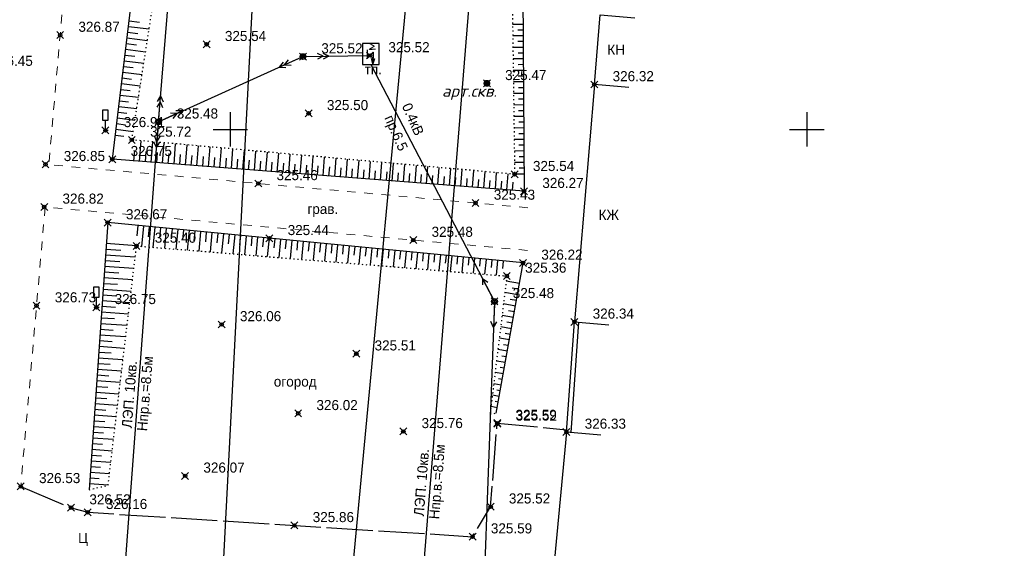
# Model space of a CAD drawing. Header units: metres. Extents: x 707528 to 709248, y 4308395 to 4311045.
# Tile 44 of 104: x 708210 to 708296, y 4309259 to 4309305. Entities that reach past the tile are written whole.
import ezdxf

# ---------------------------------------------------------------- set-up
doc = ezdxf.new("R2010")
doc.units = ezdxf.units.M
doc.header["$LTSCALE"] = 0.5
doc.header["$PDMODE"] = 35
doc.header["$PDSIZE"] = 0.3
for name, pattern in [('Auto_Street_NotBorder_Line_m1', [3, 1.5, -1.5]), ('ДОРОГИ_СТРОЯЩ', [9, 8, -1]), ('Контура низ откосов  Штриховая 0.1-0.5 - - - - - - -', [0.6, 0.1, -0.5])]:
    doc.linetypes.add(name, pattern=pattern)
for name, color, linetype in [('(001) Сетка', 92, 'Continuous'), ('(004) Точки рельефа', 7, 'Continuous'), ('(007) Здания', 7, 'Continuous'), ('(013) Газ', 30, 'ИК_Газопровод -------г--------'), ('(016) Кабель', 1, 'Continuous'), ('(019) Связь', 3, 'ИК_КАБ_СВЯЗИ'), ('(022) Возд. Линии', 7, 'Continuous'), ('(025) Дорога', 7, 'Continuous'), ('(026) Д_знаки', 7, 'Continuous'), ('(028) Гидротехн.', 7, 'Continuous'), ('(035) Откосы', 7, 'Continuous'), ('(037) Контуры', 7, 'Continuous'), ('(040) Ограда', 7, 'Continuous')]:
    doc.layers.add(name, color=color, linetype=linetype)
doc.layers.add('AUTO#_ROADS_EXIST_L', color=7, linetype='Continuous', lineweight=15, true_color=0x000000)
doc.styles.add('BM-431', font='txt')
doc.styles.add('D-431', font='txt')
doc.styles.add('P-131', font='txt')
doc.styles.add('S', font='txtwr', dxfattribs={"oblique": 15})
doc.styles.get("Standard").update_dxf_attribs({"font": 'txt.shx'})
doc.linetypes.add('GAZ_VOZDUSH', pattern='A,1,-2,["~",Standard,S=3,R=0,X=-1.5,Y=-1.5],-1,10', length=14)
doc.linetypes.add('ИК_Газопровод -------г--------', pattern='A,9,-0.6,["Г",Standard,S=1.2,R=0,X=0,Y=-0.6],-1.2', length=10.8)
doc.linetypes.add('ИК_КАБ_СВЯЗИ', pattern='A,4,["o",Standard,S=0.5,R=0,X=0,Y=-0.125],4,-2', length=10)
doc.linetypes.add('ОГРАДА_ГЛИН', pattern='A,4,["|",Standard,S=0.8,R=0,X=0,Y=-0.8],0.5,["|",Standard,S=0.8,R=0,X=0,Y=-0.8],3.5', length=8)

# ---------------------------------------------------------------- blocks, each defined once
blk = doc.blocks.new('strela1')
at = {"layer": '(022) Возд. Линии'}
for p, q in [((-2, 0), (-1.5, 0.25)), ((0, 0), (-2, 0)), ((-2, 0), (-1.5, -0.25)), ((-1.5, 0), (-1, 0.25)), ((-1.5, 0), (-1, -0.25))]:
    blk.add_line(p, q, dxfattribs=at)
blk = doc.blocks.new('strela2')
at = {"layer": '(022) Возд. Линии'}
for p, q in [((0, 0), (2, 0)), ((1.5, 0), (1, 0.25)), ((1.5, 0), (1, -0.25)), ((2, 0), (1.5, 0.25)), ((2, 0), (1.5, -0.25))]:
    blk.add_line(p, q, dxfattribs=at)
blk = doc.blocks.new('STOLB')
at = {"layer": '(022) Возд. Линии'}
blk.add_circle((0, 0), 0.25, dxfattribs=at)
blk = doc.blocks.new('I02063')
at = {"linetype": 'Continuous'}
blk.add_lwpolyline([(-0.5, 3.5), (-0.5, 1.8), (0.5, 1.8), (0.5, 3.5)], close=True, dxfattribs=at)
blk.add_lwpolyline([(0.5, 0), (0, 0), (0, 1.8)], dxfattribs=at)
at = {"color": 4, "style": 'S', "oblique": 15}
blk.add_attdef('Z', (1.280972, -0.066143), '', height=2, dxfattribs=at)
blk = doc.blocks.new('S1')
at = {"layer": '(022) Возд. Линии'}
for p, q in [((-2, 0), (-1.5, 0.25)), ((-2, 0), (-1.5, -0.25)), ((0, 0), (-2, 0))]:
    blk.add_line(p, q, dxfattribs=at)
blk = doc.blocks.new('S2')
at = {"layer": '(022) Возд. Линии'}
for p, q in [((0, 0), (2, 0)), ((2, 0), (1.5, 0.25)), ((2, 0), (1.5, -0.25))]:
    blk.add_line(p, q, dxfattribs=at)
blk = doc.blocks.new('SS')
at = {"layer": '(022) Возд. Линии'}
blk.add_circle((0, 0), 0.25, dxfattribs=at)
blk = doc.blocks.new('301')
at = {"color": 3, "linetype": 'Continuous', "const_width": 0.6}
blk.add_lwpolyline([(-0.3, 0, 1), (0.3, 0, 1)], format="xyb", close=True, dxfattribs=at)
at = {"color": 7, "style": 'S', "oblique": 15, "flags": 8}
blk.add_attdef('SK', (1.383373, -1.013531), '', height=2, dxfattribs=at)
blk = doc.blocks.new('Setka')
at = {"layer": '(001) Сетка'}
for p, q in [((0, 1.5), (0, -1.5)), ((-1.5, 0), (1.5, 0))]:
    blk.add_line(p, q, dxfattribs=at)

msp = doc.modelspace()

# ---------------------------------------------------------------- linework, layer by layer
at = {"layer": '(007) Здания', "flags": 128}
for points, elevation in [([(708260.039, 4309299.119), (708260.556, 4309305.161), (708263.545, 4309304.906)], 326.027), ([(708263.028, 4309298.868), (708260.039, 4309299.119), (708258.309, 4309278.531), (708261.298, 4309278.28)], 326.037), ([(708260.604, 4309268.702), (708257.617, 4309268.985), (708255.678, 4309248.487), (708258.665, 4309248.204)], 326.049)]:
    msp.add_lwpolyline(points, dxfattribs=dict(at, elevation=elevation))
at = {"layer": '(013) Газ', "linetype": 'GAZ_VOZDUSH', "elevation": 324.816, "flags": 128}
msp.add_lwpolyline([(708165.166, 4309921.809), (708237.064, 4309914.631), (708237.796, 4309906.21), (708237.948, 4309892.645), (708271.633, 4309889.795), (708271.633, 4309889.795), (708293.165, 4309888.333), (708284.482, 4309721.935), (708278.28, 4309632.416), (708278.086, 4309626.002), (708267.101, 4309554.457), (708203.286, 4308878.051), (708188.652, 4308618.677), (708188.652, 4308585.677)], dxfattribs=at)
at = {"layer": '(016) Кабель', "color": 0}
for p, q in [((708240.345, 4309302.116, -1.937), (708240.337, 4309301.366, -1.937)), ((708240.337, 4309301.366, -1.937), (708240.843, 4309301.91, -1.937)), ((708240.832, 4309300.91, -1.937), (708240.712, 4309301.362, -1.937)), ((708240.712, 4309301.362, -1.937), (708240.962, 4309301.359, -1.937)), ((708240.843, 4309301.91, -1.937), (708240.832, 4309300.91, -1.937)), ((708240.962, 4309301.359, -1.937), (708240.832, 4309300.91, -1.937))]:
    msp.add_line(p, q, dxfattribs=at)
at = {"layer": '(016) Кабель', "color": 0, "elevation": -1.937}
msp.add_lwpolyline([(708239.936, 4309300.865), (708241.386, 4309300.865), (708241.386, 4309300.865), (708241.386, 4309302.681), (708239.936, 4309302.681), (708239.936, 4309300.865)], close=True, dxfattribs=at)
at = {"layer": '(019) Связь', "elevation": 325.431, "flags": 128}
msp.add_lwpolyline([(708153.006, 4308571.818), (708156.993, 4308609.509), (708156.993, 4308609.509), (708174.147, 4308666.959), (708174.323, 4308670.733), (708195.362, 4308919.928), (708204.073, 4309029.859), (708218.911, 4309205.253), (708226.164, 4309224.91), (708236.601, 4309425.449), (708237.563, 4309445.941), (708241.532, 4309518.706), (708251.542, 4309611.078), (708253.161, 4309631.293), (708257.428, 4309700.42), (708258.881, 4309712.256), (708269.326, 4309836.622), (708270.394, 4309849.381), (708278.265, 4309932.284), (708280.616, 4309944.696), (708295.324, 4310108.263), (708303.766, 4310173.623), (708303.348, 4310191.009), (708305.187, 4310238.893), (708306.696, 4310249.894), (708308.615, 4310273.087), (708309.889, 4310281.813), (708320.552, 4310401.57), (708321.594, 4310412.943), (708336.888, 4310582.457), (708345.287, 4310694.486), (708346.981, 4310695.558), (708355.083, 4310696.931), (708358.134, 4310696.437)], dxfattribs=at)
at = {"layer": '(022) Возд. Линии', "flags": 128}
for points, elevation in [([(708173.508, 4308716.069), (708180.426, 4308788.09), (708187.561, 4308888.99), (708190.623, 4308921.469), (708195.781, 4308976.19), (708203.64, 4309069.965), (708211.44, 4309164.292), (708218.596, 4309250.651), (708219.251, 4309256.066), (708222.239, 4309295.887), (708225.833, 4309339.604), (708227.553, 4309406.946), (708237.806, 4309505.385), (708242.302, 4309555.66), (708248.423, 4309625.619), (708247.859, 4309642.821), (708220.321, 4309644.936)], -1.937), ([(708193.113, 4309415.99), (708231.85, 4309412.414), (708252.432, 4309429.3), (708256.599, 4309394.679), (708250.049, 4309317.143), (708243.396, 4309234.803), (708236.639, 4309154.46), (708229.091, 4309058.79), (708221.041, 4308960.485), (708213.333, 4308863.386), (708205.917, 4308779.386), (708198.539, 4308684.64), (708194.357, 4308635.494), (708189.106, 4308573.79)], 325.602), ([(708222.239, 4309295.887), (708234.77, 4309301.543), (708240.59, 4309301.638)], -1.937), ([(708240.661, 4309300.865), (708251.381, 4309280.312), (708249.914, 4309240.464), (708254.9, 4309237.569)], -1.937)]:
    msp.add_lwpolyline(points, dxfattribs=dict(at, elevation=elevation))
at = {"layer": '(025) Дорога', "linetype": 'ДОРОГИ_СТРОЯЩ', "elevation": 325.296, "flags": 128}
msp.add_lwpolyline([(708210.291, 4309264.267), (708214.658, 4309262.423), (708216.096, 4309262.019), (708249.48, 4309259.908), (708251.042, 4309262.504), (708251.616, 4309269.756), (708257.636, 4309269.187)], dxfattribs=at)
at = {"layer": '(035) Откосы'}
for p, q in [((708219.622, 4309304.153, 325.975), (708221.423, 4309303.936, 325.975)), ((708219.682, 4309304.648, 325.975), (708220.591, 4309304.539, 325.975)), ((708253.846, 4309304.336, 325.975), (708252.95, 4309304.33, 325.975)), ((708253.849, 4309303.837, 325.975), (708253.403, 4309303.834, 325.975)), ((708219.503, 4309303.162, 325.975), (708221.269, 4309302.949, 325.975)), ((708219.562, 4309303.657, 325.975), (708220.454, 4309303.55, 325.975)), ((708253.853, 4309303.337, 325.975), (708252.964, 4309303.332, 325.975)), ((708219.384, 4309302.17, 325.975), (708221.116, 4309301.962, 325.975)), ((708219.443, 4309302.666, 325.975), (708220.318, 4309302.561, 325.975)), ((708253.859, 4309302.339, 325.975), (708252.977, 4309302.333, 325.975)), ((708253.856, 4309302.838, 325.975), (708253.413, 4309302.835, 325.975)), ((708219.324, 4309301.675, 325.975), (708220.182, 4309301.572, 325.975)), ((708253.866, 4309301.341, 325.975), (708252.991, 4309301.335, 325.975)), ((708253.863, 4309301.84, 325.975), (708253.423, 4309301.837, 325.975)), ((708219.205, 4309300.684, 325.975), (708220.045, 4309300.583, 325.975)), ((708219.264, 4309301.179, 325.975), (708220.962, 4309300.975, 325.975)), ((708253.869, 4309300.842, 325.975), (708253.433, 4309300.839, 325.975)), ((708219.086, 4309299.693, 325.975), (708219.909, 4309299.594, 325.975)), ((708219.145, 4309300.188, 325.975), (708220.809, 4309299.988, 325.975)), ((708253.873, 4309300.343, 325.975), (708253.005, 4309300.337, 325.975)), ((708253.876, 4309299.844, 325.975), (708253.444, 4309299.841, 325.975)), ((708218.966, 4309298.701, 325.975), (708219.772, 4309298.605, 325.975)), ((708219.026, 4309299.197, 325.975), (708220.655, 4309299.001, 325.975)), ((708253.879, 4309299.344, 325.975), (708253.018, 4309299.339, 325.975)), ((708253.882, 4309298.845, 325.975), (708253.454, 4309298.842, 325.975)), ((708218.907, 4309298.206, 325.975), (708220.501, 4309298.014, 325.975)), ((708253.886, 4309298.346, 325.975), (708253.032, 4309298.34, 325.975)), ((708253.889, 4309297.847, 325.975), (708253.464, 4309297.844, 325.975)), ((708218.787, 4309297.215, 325.975), (708220.348, 4309297.027, 325.975)), ((708218.847, 4309297.71, 325.975), (708219.636, 4309297.615, 325.975)), ((708253.892, 4309297.348, 325.975), (708253.045, 4309297.342, 325.975)), ((708218.668, 4309296.224, 325.975), (708220.194, 4309296.04, 325.975)), ((708218.728, 4309296.719, 325.975), (708219.499, 4309296.626, 325.975)), ((708253.899, 4309296.35, 325.975), (708253.059, 4309296.344, 325.975)), ((708253.896, 4309296.849, 325.975), (708253.474, 4309296.846, 325.975)), ((708218.609, 4309295.728, 325.975), (708219.363, 4309295.637, 325.975)), ((708253.906, 4309295.351, 325.975), (708253.072, 4309295.346, 325.975)), ((708253.902, 4309295.851, 325.975), (708253.484, 4309295.848, 325.975)), ((708218.489, 4309294.737, 325.975), (708219.227, 4309294.648, 325.975)), ((708218.549, 4309295.233, 325.975), (708220.041, 4309295.053, 325.975)), ((708253.909, 4309294.852, 325.975), (708253.494, 4309294.85, 325.975)), ((708220.6, 4309292.448, 325.975), (708220.739, 4309294.243, 325.975)), ((708221.595, 4309292.37, 325.975), (708221.734, 4309294.154, 325.975)), ((708222.591, 4309292.293, 325.975), (708222.728, 4309294.064, 325.975)), ((708223.586, 4309292.216, 325.975), (708223.722, 4309293.975, 325.975)), ((708224.581, 4309292.139, 325.975), (708224.717, 4309293.886, 325.975)), ((708225.576, 4309292.062, 325.975), (708225.711, 4309293.797, 325.975)), ((708226.572, 4309291.984, 325.975), (708226.705, 4309293.707, 325.975)), ((708227.567, 4309291.907, 325.975), (708227.7, 4309293.618, 325.975)), ((708253.912, 4309294.353, 325.975), (708253.086, 4309294.348, 325.975)), ((708253.916, 4309293.854, 325.975), (708253.504, 4309293.851, 325.975)), ((708220.102, 4309292.486, 325.975), (708220.172, 4309293.387, 325.975)), ((708221.098, 4309292.409, 325.975), (708221.167, 4309293.304, 325.975)), ((708222.093, 4309292.332, 325.975), (708222.162, 4309293.22, 325.975)), ((708223.088, 4309292.255, 325.975), (708223.157, 4309293.137, 325.975)), ((708224.083, 4309292.177, 325.975), (708224.151, 4309293.054, 325.975)), ((708225.079, 4309292.1, 325.975), (708225.146, 4309292.971, 325.975)), ((708226.074, 4309292.023, 325.975), (708226.141, 4309292.887, 325.975)), ((708227.069, 4309291.946, 325.975), (708227.136, 4309292.804, 325.975)), ((708228.065, 4309291.869, 325.975), (708228.131, 4309292.721, 325.975)), ((708228.562, 4309291.83, 325.975), (708228.694, 4309293.529, 325.975)), ((708229.558, 4309291.753, 325.975), (708229.688, 4309293.439, 325.975)), ((708230.553, 4309291.675, 325.975), (708230.683, 4309293.35, 325.975)), ((708231.548, 4309291.598, 325.975), (708231.677, 4309293.261, 325.975)), ((708232.543, 4309291.521, 325.975), (708232.671, 4309293.172, 325.975)), ((708233.539, 4309291.444, 325.975), (708233.666, 4309293.082, 325.975)), ((708234.534, 4309291.367, 325.975), (708234.66, 4309292.993, 325.975)), ((708235.529, 4309291.289, 325.975), (708235.654, 4309292.904, 325.975)), ((708236.525, 4309291.212, 325.975), (708236.649, 4309292.815, 325.975)), ((708237.52, 4309291.135, 325.975), (708237.643, 4309292.725, 325.975)), ((708253.919, 4309293.355, 325.975), (708253.1, 4309293.349, 325.975)), ((708253.922, 4309292.856, 325.975), (708253.514, 4309292.853, 325.975)), ((708229.06, 4309291.791, 325.975), (708229.126, 4309292.638, 325.975)), ((708230.055, 4309291.714, 325.975), (708230.12, 4309292.554, 325.975)), ((708231.05, 4309291.637, 325.975), (708231.115, 4309292.471, 325.975)), ((708232.046, 4309291.56, 325.975), (708232.11, 4309292.388, 325.975)), ((708233.041, 4309291.482, 325.975), (708233.105, 4309292.305, 325.975)), ((708234.036, 4309291.405, 325.975), (708234.1, 4309292.221, 325.975)), ((708235.032, 4309291.328, 325.975), (708235.094, 4309292.138, 325.975)), ((708236.027, 4309291.251, 325.975), (708236.089, 4309292.055, 325.975)), ((708237.022, 4309291.174, 325.975), (708237.084, 4309291.972, 325.975)), ((708238.017, 4309291.096, 325.975), (708238.079, 4309291.888, 325.975)), ((708238.515, 4309291.058, 325.975), (708238.638, 4309292.636, 325.975)), ((708239.51, 4309290.981, 325.975), (708239.632, 4309292.547, 325.975)), ((708240.506, 4309290.903, 325.975), (708240.626, 4309292.457, 325.975)), ((708241.501, 4309290.826, 325.975), (708241.621, 4309292.368, 325.975)), ((708242.496, 4309290.749, 325.975), (708242.615, 4309292.279, 325.975)), ((708243.492, 4309290.672, 325.975), (708243.609, 4309292.19, 325.975)), ((708244.487, 4309290.595, 325.975), (708244.604, 4309292.1, 325.975)), ((708245.482, 4309290.517, 325.975), (708245.598, 4309292.011, 325.975)), ((708246.477, 4309290.44, 325.975), (708246.592, 4309291.922, 325.975)), ((708253.925, 4309292.357, 325.975), (708253.113, 4309292.351, 325.975)), ((708253.929, 4309291.858, 325.975), (708253.524, 4309291.855, 325.975)), ((708239.013, 4309291.019, 325.975), (708239.074, 4309291.805, 325.975)), ((708240.008, 4309290.942, 325.975), (708240.069, 4309291.722, 325.975)), ((708241.003, 4309290.865, 325.975), (708241.063, 4309291.639, 325.975)), ((708241.999, 4309290.788, 325.975), (708242.058, 4309291.556, 325.975)), ((708242.994, 4309290.71, 325.975), (708243.053, 4309291.472, 325.975)), ((708243.989, 4309290.633, 325.975), (708244.048, 4309291.389, 325.975)), ((708244.984, 4309290.556, 325.975), (708245.043, 4309291.306, 325.975)), ((708245.98, 4309290.479, 325.975), (708246.037, 4309291.223, 325.975)), ((708246.975, 4309290.401, 325.975), (708247.032, 4309291.139, 325.975)), ((708247.473, 4309290.363, 325.975), (708247.587, 4309291.832, 325.975)), ((708247.97, 4309290.324, 325.975), (708248.027, 4309291.056, 325.975)), ((708248.468, 4309290.286, 325.975), (708248.581, 4309291.743, 325.975)), ((708249.463, 4309290.208, 325.975), (708249.575, 4309291.654, 325.975)), ((708250.459, 4309290.131, 325.975), (708250.57, 4309291.565, 325.975)), ((708251.454, 4309290.054, 325.975), (708251.564, 4309291.475, 325.975)), ((708252.449, 4309289.977, 325.975), (708252.558, 4309291.386, 325.975)), ((708253.932, 4309291.358, 325.975), (708253.127, 4309291.353, 325.975)), ((708248.966, 4309290.247, 325.975), (708249.022, 4309290.973, 325.975)), ((708249.961, 4309290.17, 325.975), (708250.017, 4309290.89, 325.975)), ((708250.956, 4309290.093, 325.975), (708251.012, 4309290.806, 325.975)), ((708251.951, 4309290.015, 325.975), (708252.006, 4309290.723, 325.975)), ((708252.947, 4309289.938, 325.975), (708253.001, 4309290.64, 325.975)), ((708220.382, 4309286.004, -0.295), (708220.468, 4309286.887, -0.295)), ((708220.792, 4309285.08, -0.295), (708220.963, 4309286.839, -0.295)), ((708221.373, 4309285.915, -0.295), (708221.459, 4309286.791, -0.295)), ((708221.784, 4309284.999, -0.295), (708221.954, 4309286.743, -0.295)), ((708222.364, 4309285.827, -0.295), (708222.449, 4309286.695, -0.295)), ((708222.776, 4309284.919, -0.295), (708222.944, 4309286.647, -0.295)), ((708223.356, 4309285.739, -0.295), (708223.439, 4309286.599, -0.295)), ((708223.768, 4309284.838, -0.295), (708223.934, 4309286.55, -0.295)), ((708224.347, 4309285.65, -0.295), (708224.429, 4309286.502, -0.295)), ((708224.76, 4309284.758, -0.295), (708224.925, 4309286.454, -0.295)), ((708225.338, 4309285.562, -0.295), (708225.42, 4309286.406, -0.295)), ((708225.751, 4309284.677, -0.295), (708225.915, 4309286.358, -0.295)), ((708226.329, 4309285.473, -0.295), (708226.41, 4309286.31, -0.295)), ((708226.743, 4309284.597, -0.295), (708226.905, 4309286.262, -0.295)), ((708227.32, 4309285.385, -0.295), (708227.4, 4309286.213, -0.295)), ((708227.735, 4309284.517, -0.295), (708227.895, 4309286.165, -0.295)), ((708228.311, 4309285.297, -0.295), (708228.391, 4309286.117, -0.295)), ((708228.727, 4309284.436, -0.295), (708228.886, 4309286.069, -0.295)), ((708229.302, 4309285.208, -0.295), (708229.381, 4309286.021, -0.295)), ((708229.719, 4309284.356, -0.295), (708229.876, 4309285.973, -0.295)), ((708230.293, 4309285.12, -0.295), (708230.371, 4309285.924, -0.295)), ((708230.711, 4309284.275, -0.295), (708230.866, 4309285.876, -0.295)), ((708220.333, 4309285.138, -0.295), (708217.703, 4309285.322, -0.295)), ((708231.284, 4309285.032, -0.295), (708231.361, 4309285.828, -0.295)), ((708231.702, 4309284.195, -0.295), (708231.857, 4309285.78, -0.295)), ((708232.275, 4309284.943, -0.295), (708232.352, 4309285.732, -0.295)), ((708232.694, 4309284.114, -0.295), (708232.847, 4309285.684, -0.295)), ((708233.266, 4309284.855, -0.295), (708233.342, 4309285.636, -0.295)), ((708233.686, 4309284.034, -0.295), (708233.837, 4309285.587, -0.295)), ((708234.257, 4309284.766, -0.295), (708234.332, 4309285.539, -0.295)), ((708234.678, 4309283.953, -0.295), (708234.827, 4309285.491, -0.295)), ((708235.248, 4309284.678, -0.295), (708235.323, 4309285.443, -0.295)), ((708235.67, 4309283.873, -0.295), (708235.818, 4309285.395, -0.295)), ((708236.239, 4309284.59, -0.295), (708236.313, 4309285.347, -0.295)), ((708236.662, 4309283.793, -0.295), (708236.808, 4309285.299, -0.295)), ((708237.23, 4309284.501, -0.295), (708237.303, 4309285.25, -0.295)), ((708237.653, 4309283.712, -0.295), (708237.798, 4309285.202, -0.295)), ((708238.221, 4309284.413, -0.295), (708238.293, 4309285.154, -0.295)), ((708238.645, 4309283.632, -0.295), (708238.789, 4309285.106, -0.295)), ((708239.212, 4309284.325, -0.295), (708239.284, 4309285.058, -0.295)), ((708220.216, 4309284.149, -0.295), (708217.633, 4309284.329, -0.295)), ((708218.971, 4309284.734, -0.295), (708217.668, 4309284.826, -0.295)), ((708239.637, 4309283.551, -0.295), (708239.779, 4309285.01, -0.295)), ((708240.204, 4309284.236, -0.295), (708240.274, 4309284.962, -0.295)), ((708240.629, 4309283.471, -0.295), (708240.769, 4309284.913, -0.295)), ((708241.195, 4309284.148, -0.295), (708241.264, 4309284.865, -0.295)), ((708241.621, 4309283.39, -0.295), (708241.759, 4309284.817, -0.295)), ((708242.186, 4309284.06, -0.295), (708242.255, 4309284.769, -0.295)), ((708242.613, 4309283.31, -0.295), (708242.75, 4309284.721, -0.295)), ((708243.177, 4309283.971, -0.295), (708243.245, 4309284.673, -0.295)), ((708243.604, 4309283.23, -0.295), (708243.74, 4309284.624, -0.295)), ((708244.168, 4309283.883, -0.295), (708244.235, 4309284.576, -0.295)), ((708244.596, 4309283.149, -0.295), (708244.73, 4309284.528, -0.295)), ((708245.159, 4309283.794, -0.295), (708245.225, 4309284.48, -0.295)), ((708245.588, 4309283.069, -0.295), (708245.721, 4309284.432, -0.295)), ((708246.15, 4309283.706, -0.295), (708246.216, 4309284.384, -0.295)), ((708246.58, 4309282.988, -0.295), (708246.711, 4309284.336, -0.295)), ((708247.141, 4309283.618, -0.295), (708247.206, 4309284.287, -0.295)), ((708247.572, 4309282.908, -0.295), (708247.701, 4309284.239, -0.295)), ((708248.132, 4309283.529, -0.295), (708248.196, 4309284.191, -0.295)), ((708220.098, 4309283.16, -0.295), (708217.564, 4309283.337, -0.295)), ((708218.878, 4309283.744, -0.295), (708217.598, 4309283.833, -0.295)), ((708248.564, 4309282.827, -0.295), (708248.691, 4309284.143, -0.295)), ((708249.123, 4309283.441, -0.295), (708249.187, 4309284.095, -0.295)), ((708249.555, 4309282.747, -0.295), (708249.682, 4309284.047, -0.295)), ((708250.114, 4309283.353, -0.295), (708250.177, 4309283.999, -0.295)), ((708250.547, 4309282.666, -0.295), (708250.672, 4309283.95, -0.295)), ((708251.105, 4309283.264, -0.295), (708251.167, 4309283.902, -0.295)), ((708251.539, 4309282.586, -0.295), (708251.662, 4309283.854, -0.295)), ((708252.096, 4309283.176, -0.295), (708252.157, 4309283.806, -0.295)), ((708218.784, 4309282.753, -0.295), (708217.529, 4309282.841, -0.295)), ((708218.691, 4309281.762, -0.295), (708217.46, 4309281.848, -0.295)), ((708219.981, 4309282.17, -0.295), (708217.494, 4309282.344, -0.295)), ((708252.401, 4309282.094, -0.295), (708253.542, 4309281.891, -0.295)), ((708218.597, 4309280.771, -0.295), (708217.39, 4309280.856, -0.295)), ((708219.863, 4309281.181, -0.295), (708217.425, 4309281.352, -0.295)), ((708252.281, 4309281.105, -0.295), (708253.368, 4309280.911, -0.295)), ((708252.898, 4309281.5, -0.295), (708253.455, 4309281.401, -0.295)), ((708219.746, 4309280.192, -0.295), (708217.355, 4309280.359, -0.295)), ((708252.16, 4309280.116, -0.295), (708253.193, 4309279.932, -0.295)), ((708252.75, 4309280.516, -0.295), (708253.28, 4309280.421, -0.295)), ((708219.628, 4309279.203, -0.295), (708217.286, 4309279.367, -0.295)), ((708218.504, 4309279.78, -0.295), (708217.321, 4309279.863, -0.295)), ((708252.04, 4309279.127, -0.295), (708253.019, 4309278.952, -0.295)), ((708252.603, 4309279.532, -0.295), (708253.106, 4309279.442, -0.295)), ((708219.51, 4309278.214, -0.295), (708217.217, 4309278.374, -0.295)), ((708218.41, 4309278.789, -0.295), (708217.251, 4309278.87, -0.295)), ((708252.455, 4309278.547, -0.295), (708252.931, 4309278.462, -0.295)), ((708219.393, 4309277.225, -0.295), (708217.147, 4309277.382, -0.295)), ((708218.317, 4309277.799, -0.295), (708217.182, 4309277.878, -0.295)), ((708251.919, 4309278.137, -0.295), (708252.844, 4309277.973, -0.295)), ((708252.308, 4309277.563, -0.295), (708252.757, 4309277.483, -0.295)), ((708218.223, 4309276.808, -0.295), (708217.112, 4309276.885, -0.295)), ((708251.799, 4309277.148, -0.295), (708252.67, 4309276.993, -0.295)), ((708252.16, 4309276.578, -0.295), (708252.582, 4309276.503, -0.295)), ((708218.13, 4309275.817, -0.295), (708217.043, 4309275.893, -0.295)), ((708219.275, 4309276.235, -0.295), (708217.078, 4309276.389, -0.295)), ((708251.678, 4309276.159, -0.295), (708252.495, 4309276.014, -0.295)), ((708218.036, 4309274.826, -0.295), (708216.974, 4309274.9, -0.295)), ((708219.158, 4309275.246, -0.295), (708217.008, 4309275.397, -0.295)), ((708251.558, 4309275.17, -0.295), (708252.321, 4309275.034, -0.295)), ((708252.013, 4309275.594, -0.295), (708252.408, 4309275.524, -0.295)), ((708219.04, 4309274.257, -0.295), (708216.939, 4309274.404, -0.295)), ((708251.438, 4309274.181, -0.295), (708252.146, 4309274.054, -0.295)), ((708251.866, 4309274.61, -0.295), (708252.233, 4309274.544, -0.295)), ((708218.923, 4309273.268, -0.295), (708216.87, 4309273.412, -0.295)), ((708217.943, 4309273.835, -0.295), (708216.904, 4309273.908, -0.295)), ((708251.317, 4309273.192, -0.295), (708251.971, 4309273.075, -0.295)), ((708251.718, 4309273.625, -0.295), (708252.059, 4309273.565, -0.295)), ((708218.805, 4309272.279, -0.295), (708216.8, 4309272.419, -0.295)), ((708217.849, 4309272.844, -0.295), (708216.835, 4309272.915, -0.295)), ((708251.571, 4309272.641, -0.295), (708251.884, 4309272.585, -0.295)), ((708218.687, 4309271.29, -0.295), (708216.731, 4309271.426, -0.295)), ((708217.756, 4309271.853, -0.295), (708216.765, 4309271.923, -0.295)), ((708251.197, 4309272.202, -0.295), (708251.797, 4309272.095, -0.295)), ((708251.423, 4309271.657, -0.295), (708251.71, 4309271.606, -0.295)), ((708217.662, 4309270.863, -0.295), (708216.696, 4309270.93, -0.295)), ((708251.076, 4309271.213, -0.295), (708251.622, 4309271.116, -0.295)), ((708217.569, 4309269.872, -0.295), (708216.627, 4309269.938, -0.295)), ((708218.57, 4309270.3, -0.295), (708216.661, 4309270.434, -0.295)), ((708217.475, 4309268.881, -0.295), (708216.557, 4309268.945, -0.295)), ((708218.452, 4309269.311, -0.295), (708216.592, 4309269.441, -0.295)), ((708217.382, 4309267.89, -0.295), (708216.488, 4309267.953, -0.295)), ((708218.335, 4309268.322, -0.295), (708216.522, 4309268.449, -0.295)), ((708218.217, 4309267.333, -0.295), (708216.453, 4309267.456, -0.295)), ((708218.1, 4309266.344, -0.295), (708216.384, 4309266.464, -0.295)), ((708217.288, 4309266.899, -0.295), (708216.418, 4309266.96, -0.295)), ((708217.982, 4309265.355, -0.295), (708216.314, 4309265.471, -0.295)), ((708217.195, 4309265.908, -0.295), (708216.349, 4309265.968, -0.295)), ((708217.101, 4309264.918, -0.295), (708216.279, 4309264.975, -0.295)), ((708217.858, 4309264.366, -0.295), (708216.245, 4309264.479, -0.295))]:
    msp.add_line(p, q, dxfattribs=at)
at = {"layer": '(035) Откосы', "flags": 128}
for points, elevation in [([(708253.942, 4309289.861), (708218.236, 4309292.631), (708221.419, 4309319.089), (708253.771, 4309315.656), (708253.942, 4309289.861)], 325.975), ([(708251.535, 4309270.626), (708253.854, 4309283.641), (708217.83, 4309287.144), (708216.21, 4309263.982)], -0.295)]:
    msp.add_lwpolyline(points, dxfattribs=dict(at, elevation=elevation))
at = {"layer": '(035) Откосы', "linetype": 'Контура низ откосов  Штриховая 0.1-0.5 - - - - - - -'}
for points, elevation in [([(708252.805, 4309315.008), (708253.127, 4309291.335), (708219.926, 4309294.316), (708223.56, 4309317.669), (708252.805, 4309315.008)], 325.39), ([(708216.21, 4309263.982), (708217.865, 4309264.367), (708220.331, 4309285.117), (708252.452, 4309282.512), (708250.994, 4309270.541), (708251.535, 4309270.626)], -0.295)]:
    msp.add_lwpolyline(points, dxfattribs=dict(at, elevation=elevation))
at = {"layer": '(040) Ограда', "linetype": 'ОГРАДА_ГЛИН', "elevation": 326.037, "flags": 128}
msp.add_lwpolyline([(708257.617, 4309268.985), (708258.309, 4309278.531)], dxfattribs=at)
at = {"layer": '(040) Ограда', "elevation": 326.037, "flags": 128}
msp.add_lwpolyline([(708258.015, 4309268.947), (708258.708, 4309278.498)], dxfattribs=at)
at = {"color": 0, "linetype": 'ByBlock', "lineweight": -2, "transparency": 16777216}
for p in [(708213.706, 4309303.404, 326.866), (708226.41, 4309302.608, 325.543), (708234.77, 4309301.543, 325.524), (708240.59, 4309301.638, 325.522), (708250.719, 4309299.222, 325.473), (708260.039, 4309299.119, 326.322), (708222.239, 4309295.887, 325.485), (708235.259, 4309296.617, 325.502), (708217.635, 4309295.139, 326.906), (708219.926, 4309294.316, 325.715), (708218.236, 4309292.631, 326.746), (708212.434, 4309292.195, 326.846), (708253.127, 4309291.335, 325.542), (708230.887, 4309290.538, 325.458), (708253.942, 4309289.861, 326.27), (708212.325, 4309288.501, 326.821), (708249.732, 4309288.846, 325.432), (708217.83, 4309287.144, 326.67), (708231.857, 4309285.78, 325.439), (708244.337, 4309285.627, 325.482), (708220.331, 4309285.117, 325.396), (708253.854, 4309283.641, 326.215), (708252.452, 4309282.512, 325.355), (708211.659, 4309279.942, 326.728), (708216.848, 4309279.792, 326.749), (708251.381, 4309280.312, 325.481), (708227.716, 4309278.309, 326.064), (708258.309, 4309278.531, 326.337), (708239.395, 4309275.776, 325.515), (708234.352, 4309270.599, 326.025), (708251.616, 4309269.756, 325.591), (708251.631, 4309269.691, 325.517), (708243.469, 4309269.037, 325.758), (708257.617, 4309268.985, 326.332), (708224.546, 4309265.178, 326.07), (708210.291, 4309264.267, 326.533), (708214.658, 4309262.423, 326.517), (708216.096, 4309262.019, 326.161), (708251.042, 4309262.504, 325.519), (708234.028, 4309260.885, 325.856), (708249.48, 4309259.908, 325.593)]:
    msp.add_point(p, dxfattribs=at)
at = {"layer": 'AUTO#_ROADS_EXIST_L', "linetype": 'Auto_Street_NotBorder_Line_m1', "lineweight": 15, "elevation": -0.295, "flags": 128}
for points in [[(708254.204, 4309317.36), (708215.15, 4309319.956), (708212.725, 4309292.169), (708254.337, 4309288.433)], [(708254.228, 4309284.739), (708212.405, 4309288.494), (708210.291, 4309264.267)]]:
    msp.add_lwpolyline(points, dxfattribs=at)

# ---------------------------------------------------------------- block references
at = {"layer": '(001) Сетка'}
for p in [(708228.465, 4309295.231), (708278.465, 4309295.231)]:
    msp.add_blockref('Setka', p, dxfattribs=at)
at = {"layer": '(022) Возд. Линии'}
for name, p, rotation in [('strela1', (708234.54, 4309301.439, 325.229), 24.36470763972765), ('strela2', (708235.02, 4309301.547, 325.229), 0.9351573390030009), ('strela2', (708222.26, 4309296.136, -1.937), 85.30024950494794), ('strela1', (708222.218, 4309295.636, -1.937), 85.30024950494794), ('S2', (708251.267, 4309280.531, -1.937), 117.5450033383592), ('S1', (708251.372, 4309280.06, -1.937), 87.97877043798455)]:
    msp.add_blockref(name, p, dxfattribs=dict(at, rotation=rotation))
for name, p in [('STOLB', (708234.77, 4309301.543, 325.229)), ('STOLB', (708222.239, 4309295.887, -1.937)), ('SS', (708251.381, 4309280.312, -1.937))]:
    msp.add_blockref(name, p, dxfattribs=at)
at = {"layer": '(022) Возд. Линии', "xscale": -1, "rotation": 24.53028664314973}
msp.add_blockref('strela1', (708222.468, 4309295.992, -1.937), dxfattribs=at)
at = {"layer": '(026) Д_знаки', "xscale": 0.5, "yscale": 0.5, "zscale": 0.5}
for p in [(708217.635, 4309295.139, 326.611), (708216.848, 4309279.792, 326.454)]:
    msp.add_blockref('I02063', p, dxfattribs=at)
at = {"layer": '(028) Гидротехн.'}
ref = msp.add_blockref('301', (708250.719, 4309299.222, 325.178), dxfattribs=dict(at, xscale=0.5, yscale=0.5, zscale=0.5))
ref.add_attrib('SK', 'арт.скв.', (708246.823, 4309298.054, 325.178), dxfattribs={"layer": '0', "color": 1, "lineweight": 30, "height": 1, "style": 'S', "oblique": 15, "flags": 8})

# ---------------------------------------------------------------- texts
at = {"layer": '(004) Точки рельефа', "style": 'D-431'}
for s, p in [('326.87', (708215.292, 4309303.69, 326.866)), ('325.54', (708227.997, 4309302.89, 325.543)), ('325.52', (708236.356, 4309301.824, 325.524)), ('325.52', (708242.176, 4309301.919, 325.522)), ('326.45', (708207.757, 4309300.738, 326.446)), ('325.47', (708252.305, 4309299.503, 325.473)), ('326.32', (708261.625, 4309299.404, 326.322)), ('325.48', (708223.825, 4309296.17, 325.485)), ('325.50', (708236.845, 4309296.899, 325.502)), ('326.91', (708219.221, 4309295.424, 326.906)), ('325.72', (708221.512, 4309294.597, 325.715)), ('326.75', (708219.822, 4309292.916, 326.746)), ('326.85', (708214.02, 4309292.48, 326.846)), ('325.54', (708254.713, 4309291.616, 325.542)), ('325.46', (708232.473, 4309290.824, 325.458)), ('326.27', (708255.528, 4309290.146, 326.27)), ('326.82', (708213.911, 4309288.786, 326.821)), ('325.43', (708251.319, 4309289.128, 325.432)), ('326.67', (708219.416, 4309287.429, 326.67)), ('325.44', (708233.443, 4309286.061, 325.439)), ('325.48', (708245.923, 4309285.91, 325.482)), ('325.40', (708221.917, 4309285.4, 325.396)), ('326.22', (708255.44, 4309283.926, 326.215)), ('325.36', (708254.038, 4309282.797, 325.355)), ('326.73', (708213.245, 4309280.227, 326.728)), ('326.75', (708218.434, 4309280.077, 326.749)), ('325.48', (708252.967, 4309280.595, 325.481)), ('326.06', (708229.302, 4309278.594, 326.064)), ('326.34', (708259.895, 4309278.816, 326.337)), ('325.51', (708240.981, 4309276.057, 325.515)), ('326.02', (708235.938, 4309270.884, 326.025)), ('325.59', (708253.202, 4309270.04, 325.591)), ('325.52', (708253.217, 4309269.972, 325.517)), ('325.76', (708245.055, 4309269.322, 325.758)), ('326.33', (708259.203, 4309269.27, 326.332)), ('326.07', (708226.132, 4309265.464, 326.07)), ('326.53', (708211.877, 4309264.552, 326.533)), ('325.52', (708252.628, 4309262.785, 325.519)), ('326.52', (708216.244, 4309262.708, 326.517)), ('326.16', (708217.682, 4309262.304, 326.161)), ('325.86', (708235.614, 4309261.171, 325.856)), ('325.59', (708251.066, 4309260.192, 325.593))]:
    msp.add_text(s, height=0.875, dxfattribs=at).set_placement(p)
at = {"layer": '(007) Здания', "style": 'P-131'}
for s, p in [('КН', (708261.167, 4309301.695, -0.295)), ('КЖ', (708260.403, 4309287.378, -0.295))]:
    msp.add_text(s, height=0.88, dxfattribs=at).set_placement(p)
at = {"layer": '(016) Кабель', "color": 0}
msp.add_text('м', height=0.875, rotation=90.6373, dxfattribs=at).set_placement((708241.091, 4309302.042, -1.937))
at = {"layer": '(016) Кабель', "color": 0, "style": 'D-431'}
msp.add_text('тп.', height=0.875, dxfattribs=at).set_placement((708240.116, 4309299.997, -1.937))
at = {"layer": '(022) Возд. Линии', "style": 'BM-431'}
for s, rotation, p in [('0.4кВ', 293.63646, (708243.33, 4309297.266, -1.937)), ('пр.6.5', 293.63646, (708241.805, 4309296.231, -1.937)), ('Hпр.в.=8.5м', 85.43168, (708221.243, 4309269.032, -1.937)), ('Hпр.в.=8.5м', 85.43168, (708246.572, 4309261.394, 325.602))]:
    msp.add_text(s, height=0.875, rotation=rotation, dxfattribs=at).set_placement(p)
at = {"layer": '(022) Возд. Линии', "char_height": 0.875, "attachment_point": 1, "rotation": 85.43168, "style": 'BM-431'}
for insert in [(708219.042, 4309269.36, -1.937), (708244.37, 4309261.723, 325.602)]:
    msp.add_mtext('ЛЭП. 10кв.', dxfattribs=dict(at, insert=insert))
at = {"layer": '(025) Дорога', "linetype": 'ДОРОГИ_СТРОЯЩ', "style": 'BM-431'}
for s, p in [('грав.', (708235.151, 4309287.891, -0.295)), ('Ц', (708215.261, 4309259.361, -0.295))]:
    msp.add_text(s, height=0.875, dxfattribs=at).set_placement(p)
at = {"layer": '(037) Контуры', "color": 0, "linetype": 'ByBlock', "style": 'BM-431'}
msp.add_text('огород', height=0.875, dxfattribs=at).set_placement((708232.239, 4309272.921, -0.295))

doc.saveas('drawing.dxf')
